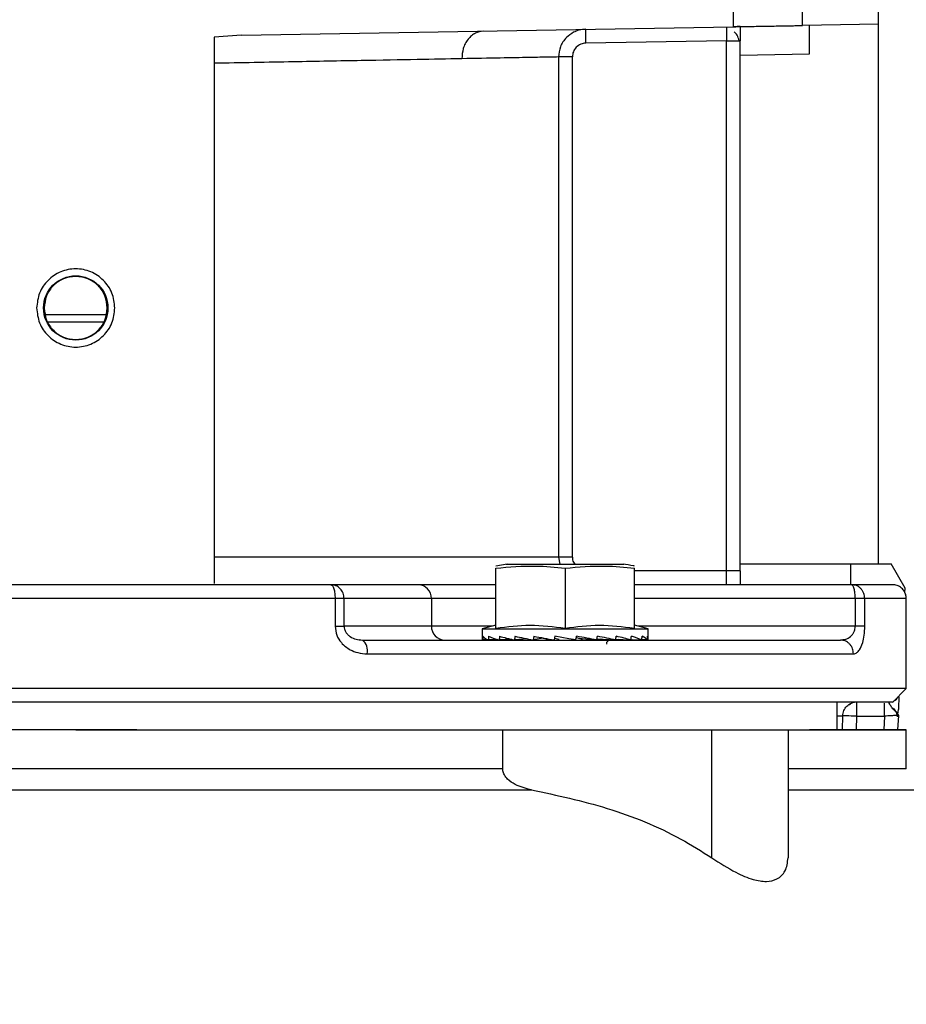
# Model space of a CAD drawing. Header units: inches. Extents: x 170 to 312, y 215 to 248.
# Tile 67 of 216: x 176.132 to 176.29, y 243.799 to 243.974. Entities that reach past the tile are written whole.
import ezdxf

# ---------------------------------------------------------------- set-up
doc = ezdxf.new("R2010")
doc.units = ezdxf.units.IN
doc.header["$LTSCALE"] = 0.25
doc.header["$MEASUREMENT"] = 0
doc.layers.add('ANNOTATIONS', color=1, linetype='Continuous')
doc.layers.add('STANDARD MOTOR LH', color=7, linetype='Continuous')
doc.styles.add('ARIAL', font='arial.ttf', dxfattribs={"height": 0.09375})
doc.dimstyles.new('STANDARD$0', dxfattribs={"dimtxt": 0.09375, "dimasz": 0.09375, "dimexe": 0.03125, "dimexo": 0.046875, "dimgap": 0.09, "dimtad": 0, "dimtih": 1, "dimtoh": 1, "dimdec": 4, "dimzin": 0, "dimdsep": 46, "dimtxsty": 'ARIAL', "dimcen": 0.09, "dimadec": 0, "dimazin": 0, "dimtfac": 1, "dimtdec": 4, "dimtofl": 0, "dimtmove": 0, "dimatfit": 1, "dimfxl": 1, "dimtolj": 1, "dimtzin": 0, "dimarcsym": 0})

# ---------------------------------------------------------------- blocks, each defined once
blk = doc.blocks.new('*D23')
at = {"layer": 'ANNOTATIONS', "color": 0, "lineweight": -2, "transparency": 16777216}
for p, q in [((175.7312287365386, 244.6669539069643), (175.7312287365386, 245.2745744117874)), ((176.9319160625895, 243.2737009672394), (176.9319160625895, 245.2745744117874)), ((175.8249787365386, 245.2433244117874), (176.1504763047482, 245.2433244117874)), ((176.8381660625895, 245.2433244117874), (176.5126684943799, 245.2433244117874))]:
    blk.add_line(p, q, dxfattribs=at)
at = {"layer": 'ANNOTATIONS', "color": 0, "transparency": 16777216}
for points in [[(175.8249787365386, 245.2589494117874), (175.8249787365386, 245.2276994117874), (175.7312287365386, 245.2433244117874)], [(176.8381660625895, 245.2589494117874), (176.8381660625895, 245.2276994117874), (176.9319160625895, 245.2433244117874)]]:
    blk.add_solid(points, dxfattribs=at)
at = {"layer": 'defpoints', "color": 0, "transparency": 16777216}
for p in [(175.7312287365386, 245.2433244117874), (175.7312287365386, 244.6200789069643), (176.9319160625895, 243.2268259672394)]:
    blk.add_point(p, dxfattribs=at)
at = {"layer": 'ANNOTATIONS', "color": 0, "transparency": 16777216, "insert": (176.331572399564, 245.2433244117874), "char_height": 0.09375, "attachment_point": 5, "style": 'ARIAL'}
blk.add_mtext('\\A1;20"', dxfattribs=at)
blk = doc.blocks.new('*D24')
at = {"layer": 'ANNOTATIONS', "color": 0, "lineweight": -2, "transparency": 16777216}
for p, q in [((175.869416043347, 244.2716909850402), (175.869416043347, 244.8408606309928)), ((176.9319160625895, 243.2737009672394), (176.9319160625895, 244.8408606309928)), ((175.963166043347, 244.8096106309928), (176.1155560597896, 244.8096106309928)), ((176.8381660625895, 244.8096106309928), (176.685776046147, 244.8096106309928))]:
    blk.add_line(p, q, dxfattribs=at)
at = {"layer": 'ANNOTATIONS', "color": 0, "transparency": 16777216}
for points in [[(175.963166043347, 244.8252356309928), (175.963166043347, 244.7939856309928), (175.869416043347, 244.8096106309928)], [(176.8381660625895, 244.8252356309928), (176.8381660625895, 244.7939856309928), (176.9319160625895, 244.8096106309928)]]:
    blk.add_solid(points, dxfattribs=at)
at = {"layer": 'defpoints', "color": 0, "transparency": 16777216}
for p in [(176.9319160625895, 244.8096106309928), (175.869416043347, 244.2248159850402), (176.9319160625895, 243.2268259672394)]:
    blk.add_point(p, dxfattribs=at)
at = {"layer": 'ANNOTATIONS', "color": 0, "transparency": 16777216, "insert": (176.4006660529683, 244.8096106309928), "char_height": 0.09375, "attachment_point": 5, "style": 'ARIAL'}
blk.add_mtext('\\A1;17 3/8"', dxfattribs=at)

msp = doc.modelspace()

# ---------------------------------------------------------------- linework, layer by layer
at = {"layer": 'STANDARD MOTOR LH'}
for p, q in [((176.2847644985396, 243.8772939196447), (176.2847644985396, 244.3891048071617)), ((176.2712309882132, 243.9730526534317), (176.2712309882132, 243.9794096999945)), ((176.2589278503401, 243.977691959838), (176.2589278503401, 243.9728379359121)), ((176.1714895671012, 243.9713114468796), (176.2589278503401, 243.9728379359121)), ((176.2847644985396, 243.9732884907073), (176.2712309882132, 243.9730526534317)), ((176.1714895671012, 243.9713114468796), (176.1666542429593, 243.9710081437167)), ((176.1666542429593, 243.9710081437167), (176.1666542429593, 243.8738291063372)), ((176.2576975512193, 243.9703551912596), (176.2327485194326, 243.9699198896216)), ((176.2576975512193, 243.9703551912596), (176.2601581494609, 243.9703551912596)), ((176.2576975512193, 243.8736026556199), (176.2576975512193, 243.9703551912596)), ((176.2601581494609, 243.8760631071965), (176.2601581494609, 243.9703551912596)), ((176.2278704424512, 243.967459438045), (176.2278704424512, 243.8785241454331)), ((176.230322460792, 243.967459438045), (176.2278704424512, 243.967459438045)), ((176.230322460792, 243.8785241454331), (176.230322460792, 243.967459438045)), ((176.2601581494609, 243.9678085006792), (176.2724613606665, 243.9680232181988)), ((176.1475044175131, 243.9215849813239), (176.1365832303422, 243.9215849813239)), ((176.230322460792, 243.8785241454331), (176.1666542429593, 243.8785241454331)), ((176.2278704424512, 243.8785241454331), (176.2281191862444, 243.8772334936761)), ((176.2167403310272, 243.8658781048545), (176.2167403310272, 243.8765512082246)), ((176.2187317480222, 243.8772557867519), (176.2167409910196, 243.8769202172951)), ((176.2185858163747, 243.8772334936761), (176.2395011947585, 243.8772334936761)), ((176.2290434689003, 243.8765512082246), (176.2290434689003, 243.8658781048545)), ((176.2413466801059, 243.8658781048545), (176.2413466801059, 243.8765512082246)), ((176.2601581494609, 243.8760631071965), (176.2413466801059, 243.8760631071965)), ((176.2601581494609, 243.8772939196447), (176.2869789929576, 243.8772939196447)), ((176.2798431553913, 243.8736026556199), (176.2798431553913, 243.8772939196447)), ((176.2894604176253, 243.8729954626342), (176.2869789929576, 243.8772939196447)), ((176.2028988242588, 243.8736026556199), (176.1873768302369, 243.8736026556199)), ((176.279967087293, 243.8736026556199), (176.2413466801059, 243.8736026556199)), ((176.2894190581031, 243.872205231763), (176.2894604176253, 243.8729954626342)), ((176.1881450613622, 243.8711422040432), (176.0959507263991, 243.8711422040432)), ((176.1881450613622, 243.8711422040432), (176.1881450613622, 243.86622071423)), ((176.1897536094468, 243.86622071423), (176.1897536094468, 243.8711422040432)), ((176.2167403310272, 243.8711422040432), (176.1897536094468, 243.8711422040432)), ((176.2052756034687, 243.8711422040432), (176.2052756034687, 243.86622071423)), ((176.2806039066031, 243.8711422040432), (176.2413466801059, 243.8711422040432)), ((176.2806039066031, 243.8711422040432), (176.2806039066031, 243.86622071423)), ((176.2823047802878, 243.86622071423), (176.2823047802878, 243.8711422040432)), ((176.2896856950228, 243.8711422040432), (176.2823047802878, 243.8711422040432)), ((176.2896856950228, 243.8551480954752), (176.2896856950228, 243.8711422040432)), ((176.2161163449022, 243.86622071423), (176.1897536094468, 243.86622071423)), ((176.2167403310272, 243.8663879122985), (176.2142797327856, 243.8657285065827)), ((176.2142797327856, 243.8657285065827), (176.2142797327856, 243.8641063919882)), ((176.2142797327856, 243.8657285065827), (176.2438072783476, 243.8657285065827)), ((176.2438072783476, 243.8657285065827), (176.2413466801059, 243.8663879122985)), ((176.2823047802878, 243.86622071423), (176.2419705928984, 243.86622071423)), ((176.2438072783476, 243.8641063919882), (176.2438072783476, 243.8657285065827)), ((176.1933510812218, 243.8635889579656), (176.1924446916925, 243.8637960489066)), ((176.2153019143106, 243.8638148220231), (176.2144010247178, 243.8637743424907)), ((176.2153052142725, 243.8638130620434), (176.2144110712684, 243.8637743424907)), ((176.2170275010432, 243.8638564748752), (176.2153888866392, 243.8637743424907)), ((176.2154182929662, 243.8637743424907), (176.2170541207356, 243.8638482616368)), ((176.219444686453, 243.8639051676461), (176.2173071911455, 243.8637743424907)), ((176.2173540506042, 243.8637743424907), (176.2195324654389, 243.8638846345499)), ((176.2223311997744, 243.8639720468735), (176.2200254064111, 243.8637743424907)), ((176.2200864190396, 243.8637743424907), (176.2210464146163, 243.8638341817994)), ((176.2251419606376, 243.8640641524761), (176.223358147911, 243.8637743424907)), ((176.2251544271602, 243.8641187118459), (176.2251419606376, 243.8640641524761)), ((176.2251419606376, 243.8640641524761), (176.2259567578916, 243.8639210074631)), ((176.2272325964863, 243.8644243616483), (176.2270783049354, 243.8637743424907)), ((176.22714716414, 243.8640641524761), (176.2279906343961, 243.8639210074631)), ((176.2321302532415, 243.8639210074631), (176.231015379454, 243.8641239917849)), ((176.2313997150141, 243.8640641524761), (176.2346578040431, 243.8637743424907)), ((176.2313997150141, 243.8640641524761), (176.2321302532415, 243.8639210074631)), ((176.234703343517, 243.8639802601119), (176.2380005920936, 243.8637743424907)), ((176.2354427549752, 243.8639210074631), (176.2353734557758, 243.8639386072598)), ((176.2353961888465, 243.8639368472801), (176.2354427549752, 243.8639210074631)), ((176.2380616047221, 243.8637743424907), (176.2380015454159, 243.8637796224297)), ((176.2380266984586, 243.8639116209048), (176.240732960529, 243.8637743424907)), ((176.2407797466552, 243.8637743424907), (176.2407333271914, 243.8637772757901)), ((176.2407457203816, 243.8638617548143), (176.242668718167, 243.8637743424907)), ((176.2426981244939, 243.8637743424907), (176.2426687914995, 243.8637755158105)), ((176.2436758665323, 243.8637743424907), (176.2426727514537, 243.8638183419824)), ((176.2436859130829, 243.8637743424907), (176.2436759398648, 243.8637749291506)), ((176.2779896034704, 243.8637602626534), (176.2784555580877, 243.8638353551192)), ((176.2783735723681, 243.8638218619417), (176.2779896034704, 243.8637602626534)), ((176.2788377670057, 243.8635871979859), (176.2779896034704, 243.8637602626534)), ((176.19386514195, 243.8612998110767), (176.2802937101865, 243.8612998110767)), ((176.2896856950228, 243.8551480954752), (175.9944100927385, 243.8551480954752)), ((176.2872127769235, 243.8526753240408), (176.2896856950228, 243.8551480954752)), ((176.2773819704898, 243.8477655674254), (176.2773819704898, 243.8526864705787)), ((176.2798274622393, 243.8524658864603), (176.2798006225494, 243.8524664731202)), ((176.2808475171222, 243.8526876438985), (176.2808475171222, 243.850226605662)), ((176.2881294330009, 243.8501122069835), (176.2883275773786, 243.8513799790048)), ((176.2783435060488, 243.8477655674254), (176.2783872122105, 243.8502694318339)), ((176.2808475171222, 243.850226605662), (176.2808045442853, 243.8477655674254)), ((176.2808475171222, 243.850226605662), (176.2858034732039, 243.850226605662)), ((176.2858034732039, 243.850226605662), (176.2856744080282, 243.8477655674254)), ((176.2882738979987, 243.8503556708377), (176.2880957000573, 243.8503456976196)), ((176.2882738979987, 243.8503556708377), (176.2881382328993, 243.8477655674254)), ((176.2882051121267, 243.8505375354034), (176.2882738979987, 243.8503556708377)), ((176.15293718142, 243.8477655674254), (176.0154185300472, 243.8477661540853)), ((176.153425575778, 243.8477649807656), (176.2892459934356, 243.8477649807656)), ((176.2179555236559, 243.8408459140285), (176.2179555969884, 243.8477649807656)), ((176.2364256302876, 243.8477661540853), (176.2576968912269, 243.8477661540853)), ((176.2551425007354, 243.8250184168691), (176.2551426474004, 243.8477649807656)), ((176.2686760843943, 243.8477649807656), (176.2686759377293, 243.8250184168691)), ((176.2896851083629, 243.8408465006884), (176.2896851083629, 243.8477655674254)), ((176.2686760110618, 243.837110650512), (176.2923784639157, 243.837110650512))]:
    msp.add_line(p, q, dxfattribs=at)
at = {"layer": 'STANDARD MOTOR LH', "flags": 128}
for points in [[(176.2327485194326, 243.9699198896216), (176.2327401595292, 243.9703997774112), (176.2327320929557, 243.9708614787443), (176.2327246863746, 243.9712868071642), (176.2327181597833, 243.9716593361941), (176.2327128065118, 243.9719655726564), (176.2327088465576, 243.9721926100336), (176.2327064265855, 243.9723328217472), (176.2327056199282, 243.9723803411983)], [(176.2309324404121, 243.8637743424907), (176.229700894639, 243.8639908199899), (176.2284647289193, 243.8642078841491), (176.2272325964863, 243.8644243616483)], [(176.2788241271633, 243.8635930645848), (176.2784391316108, 243.8637127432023), (176.2779896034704, 243.8637602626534)], [(176.2808475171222, 243.850226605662), (176.2803674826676, 243.8502354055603), (176.2799059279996, 243.8502430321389), (176.2794805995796, 243.8502506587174), (176.2791077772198, 243.8502571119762), (176.2788018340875, 243.8502623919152), (176.2785745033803, 243.8502664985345), (176.2784345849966, 243.850268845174), (176.2783872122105, 243.8502694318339)], [(176.1420473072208, 243.8477655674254), (176.153425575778, 243.8477649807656)], [(176.15293718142, 243.8477655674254), (176.1637565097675, 243.8477649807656)], [(176.2892459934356, 243.8477649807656), (176.2896851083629, 243.8477655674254), (176.2724606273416, 243.8477655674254)], [(176.2746469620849, 243.8477649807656), (176.2763952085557, 243.8477655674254)], [(176.2179555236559, 243.8408459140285), (176.153425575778, 243.8408459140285), (176.1420472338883, 243.8408465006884), (176.0661389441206, 243.8408465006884)], [(176.2896851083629, 243.8408465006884), (176.2892459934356, 243.8408459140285), (176.2686760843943, 243.8408459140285)], [(176.0610250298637, 243.8371112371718), (176.1136952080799, 243.8371112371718), (176.1249704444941, 243.837110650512), (176.2230695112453, 243.837110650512)]]:
    msp.add_lwpolyline(points, dxfattribs=at)
at = {"layer": 'STANDARD MOTOR LH'}
msp.add_circle((176.1420479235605, 243.9228153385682), 0.005720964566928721, dxfattribs=at)
for centre, radius, start, end in [((176.2028565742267, 243.8711836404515), 0.002419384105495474, 359.0186562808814, 88.9993851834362), ((176.207694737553, 243.8661793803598), 0.002419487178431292, 179.0211266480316, 268.9986815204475), ((176.1914648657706, 243.8618391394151), 0.002460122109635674, 347.3362897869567, 51.34357018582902), ((176.2865281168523, 243.8546558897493), 0.001968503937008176, 298.2291229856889, 331.770877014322), ((176.2808474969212, 243.850226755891), 0.002460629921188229, 90, 124.7409862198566)]:
    msp.add_arc(centre, radius, start, end, dxfattribs=at)
for centre, major_axis, ratio, start_param, end_param in [((176.2290434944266, 243.8641062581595), (0.01476377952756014, 0), 0.1757871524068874, 3.141592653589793, 3.269887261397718), ((176.2290434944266, 243.8720581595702), (0.004031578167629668, 0.06222774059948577), 0.2282368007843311, 1.708549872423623, 1.719086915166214), ((176.2290434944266, 243.8641062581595), (0.01476331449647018, -0.0006915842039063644), 0.1694362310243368, 3.288361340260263, 3.539623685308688), ((176.2290434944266, 243.8720581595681), (0.007699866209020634, 0.06221501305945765), 0.2024732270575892, 1.718817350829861, 1.729354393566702), ((176.2290434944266, 243.8641062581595), (0.01476241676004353, -0.001328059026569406), 0.151041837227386, 3.555810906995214, 3.807073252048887), ((176.2290434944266, 243.8720581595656), (0.01072885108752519, 0.0622099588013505), 0.1630291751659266, 1.721872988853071, 1.732410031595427), ((176.2290434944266, 243.8641062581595), (0.01476201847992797, -0.001863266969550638), 0.1223802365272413, 3.819468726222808, 4.070731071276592), ((176.2290434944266, 243.8720581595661), (0.01295703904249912, 0.06221708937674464), 0.1137473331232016, 1.717448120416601, 1.727985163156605), ((176.2290434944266, 243.8641062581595), (0.01476249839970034, -0.002264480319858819), 0.08588791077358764, 4.078996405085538, 4.33025875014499), ((176.2290434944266, 243.8720581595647), (0.01431068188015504, 0.06222894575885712), 0.05832561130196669, 1.70717629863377, 1.717713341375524), ((176.2290434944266, 243.8641062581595), (0.01476336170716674, -0.002511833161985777), 0.04421959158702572, 4.335145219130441, 4.586407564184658), ((176.2290434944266, 243.8720581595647), (0.01431068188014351, 0.06222894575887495), 0.05832561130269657, 4.592296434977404, 4.602833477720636), ((176.2290434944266, 243.8641062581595), (0.01476336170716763, -0.002511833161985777), 0.04421959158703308, 1.188225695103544, 1.439488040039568), ((176.2290434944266, 243.8720581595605), (0.0129570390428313, 0.06221708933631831), 0.1137473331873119, 4.602568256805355, 4.613105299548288), ((176.2290434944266, 243.8641062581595), (0.01476249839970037, -0.002264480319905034), 0.08588791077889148, 0.9320768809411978, 1.183339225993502), ((176.2290434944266, 243.8720581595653), (0.01072885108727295, 0.0622099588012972), 0.163029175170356, 4.606993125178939, 4.617530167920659), ((176.2290434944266, 243.8641062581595), (0.01476201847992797, 0.001863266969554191), 0.1223802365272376, 5.354046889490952, 5.40473773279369), ((176.2290434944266, 243.8641062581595), (0.01476201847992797, -0.001863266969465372), 0.1223802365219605, 0.6725492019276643, 0.9238115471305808), ((176.2290434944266, 243.8720581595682), (0.007699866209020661, 0.06221501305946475), 0.2024732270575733, 4.60393748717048, 4.614474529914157), ((176.2290434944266, 243.8641062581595), (0.01476241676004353, 0.001328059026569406), 0.1510418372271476, 5.617704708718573, 5.64960366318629), ((176.2290434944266, 243.8641062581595), (0.01476241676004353, -0.001328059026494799), 0.15104183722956, 0.40889138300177, 0.6601537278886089), ((176.2290434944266, 243.8720581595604), (0.004031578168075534, 0.06222774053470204), 0.228236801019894, 4.593670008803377, 4.604207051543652), ((176.2290434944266, 243.8641062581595), (0.01476331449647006, -0.0006915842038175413), 0.1694362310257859, 0.1414418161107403, 0.3927041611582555), ((176.2290434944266, 243.8720581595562), (0, 0.06223454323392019), 0.2372280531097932, 4.578884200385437, 4.589421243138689), ((176.2290434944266, 243.8641062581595), (0.01476377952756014, 0), 0.175787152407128, 6.154890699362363, 6.406153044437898)]:
    msp.add_ellipse(centre, major_axis=major_axis, ratio=ratio, start_param=start_param, end_param=end_param, dxfattribs=at)
for points, knots in [([(176.2327056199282, 243.9723803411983), (176.2323049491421, 243.9723450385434), (176.2315583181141, 243.9722792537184), (176.2303655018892, 243.9718044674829), (176.2293753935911, 243.9710837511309), (176.2286383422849, 243.9701549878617), (176.2280356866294, 243.9690207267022), (176.2279358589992, 243.9680775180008), (176.2278704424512, 243.967459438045)], [0, 0, 0, 0, 0.1576049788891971, 0.2936894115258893, 0.5004798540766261, 0.6313506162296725, 0.7584258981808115, 0.9999999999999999, 0.9999999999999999, 0.9999999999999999, 0.9999999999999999]), ([(176.2577371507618, 243.972631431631), (176.2577371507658, 243.972631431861), (176.2577371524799, 243.9726315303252), (176.2577326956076, 243.972375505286), (176.2577268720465, 243.9720285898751), (176.2577171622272, 243.9715059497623), (176.2577071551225, 243.9709143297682), (176.2577008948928, 243.970549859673), (176.2576975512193, 243.9703551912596)], [0, 0, 0, 0, 0.0004048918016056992, 0.1733247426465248, 0.3512048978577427, 0.6239300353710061, 0.7991359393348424, 1, 1, 1, 1]), ([(176.2589278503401, 243.9728379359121), (176.2590120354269, 243.9728392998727), (176.25914027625, 243.9728413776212), (176.2599126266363, 243.9728552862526), (176.2608581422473, 243.9728708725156), (176.2621281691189, 243.9728944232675), (176.2636458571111, 243.9729201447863), (176.265079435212, 243.97294559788), (176.2665130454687, 243.972969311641), (176.2680307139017, 243.9729968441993), (176.2693007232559, 243.973018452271), (176.2702461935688, 243.9730357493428), (176.2710186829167, 243.9730480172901), (176.2711468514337, 243.9730508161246), (176.2712309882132, 243.9730526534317)], [0, 0, 0, 0, 0.1212505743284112, 0.1847034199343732, 0.2498993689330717, 0.3548312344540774, 0.4224409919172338, 0.4999992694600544, 0.5775608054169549, 0.6451710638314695, 0.7500993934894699, 0.8152956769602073, 0.8787500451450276, 1, 1, 1, 1]), ([(176.2601581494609, 243.9728590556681), (176.2601278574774, 243.9728585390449), (176.2600647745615, 243.9728574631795), (176.2596646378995, 243.9728505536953), (176.2591742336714, 243.9728421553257), (176.2589278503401, 243.9728379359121)], [0, 0, 0, 0, 0.3149139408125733, 0.6558068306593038, 1, 1, 1, 1]), ([(176.2601581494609, 243.9728590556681), (176.2601581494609, 243.9724648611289), (176.2601581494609, 243.9716762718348), (176.2601581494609, 243.9707956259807), (176.2601581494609, 243.9703551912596)], [0, 0, 0, 0, 0.4998730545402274, 1, 1, 1, 1]), ([(176.2724613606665, 243.9680232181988), (176.2724612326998, 243.9684290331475), (176.2724609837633, 243.9692184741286), (176.2724595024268, 243.9703102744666), (176.2724588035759, 243.9712311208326), (176.2724585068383, 243.9721634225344), (176.2724600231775, 243.9729200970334), (176.2724609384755, 243.9730252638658), (176.2724613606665, 243.9730737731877)], [0, 0, 0, 0, 0.1548071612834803, 0.3011498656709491, 0.4389768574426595, 0.5684717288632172, 0.8009529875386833, 0.9999999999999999, 0.9999999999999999, 0.9999999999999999, 0.9999999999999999]), ([(176.2145082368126, 243.9720623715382), (176.2140200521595, 243.9719891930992), (176.2132692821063, 243.9718766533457), (176.2123740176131, 243.9712574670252), (176.2117594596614, 243.9706225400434), (176.2112672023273, 243.9698377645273), (176.2107934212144, 243.9687004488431), (176.2107202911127, 243.9677561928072), (176.2106727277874, 243.9671420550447)], [0, 0, 0, 0, 0.2395950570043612, 0.3684687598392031, 0.4999530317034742, 0.6314915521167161, 0.7603245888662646, 1, 1, 1, 1]), ([(176.2599864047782, 243.9703551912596), (176.2598841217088, 243.9707102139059), (176.2596952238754, 243.9713658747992), (176.2592800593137, 243.9717424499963), (176.2590896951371, 243.9719151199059)], [0, 0, 0, 0, 0.5414729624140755, 1, 1, 1, 1]), ([(176.2327485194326, 243.9699198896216), (176.2324295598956, 243.9698781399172), (176.2317918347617, 243.9697946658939), (176.2309913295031, 243.969224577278), (176.2304316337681, 243.9684169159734), (176.2303588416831, 243.9677785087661), (176.230322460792, 243.967459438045)], [0, 0, 0, 0, 0.2502223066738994, 0.5002924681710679, 0.7502502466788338, 1, 1, 1, 1]), ([(176.2106727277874, 243.9671420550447), (176.2081162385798, 243.9670945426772), (176.2027826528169, 243.9669954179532), (176.192697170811, 243.966808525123), (176.180656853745, 243.9665873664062), (176.1714309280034, 243.9664174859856), (176.1666542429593, 243.9663295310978)], [0, 0, 0, 0, 0.2213453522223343, 0.4617912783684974, 0.7213446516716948, 1, 1, 1, 1]), ([(176.2278704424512, 243.967459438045), (176.2273862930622, 243.9674503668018), (176.2264089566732, 243.9674320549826), (176.2228260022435, 243.9673659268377), (176.2177727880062, 243.967272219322), (176.2130534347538, 243.9671857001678), (176.2106727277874, 243.9671420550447)], [0, 0, 0, 0, 0.2431986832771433, 0.4909371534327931, 0.7432000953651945, 1, 1, 1, 1]), ([(176.1489992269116, 243.9228152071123), (176.1488947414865, 243.9237251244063), (176.1486857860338, 243.9255448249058), (176.147078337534, 243.9278588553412), (176.1447804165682, 243.9294044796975), (176.1420478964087, 243.929947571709), (176.1393153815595, 243.9294044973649), (176.1370175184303, 243.9278588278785), (176.1354100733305, 243.9255448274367), (176.1352011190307, 243.92372512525), (176.1350966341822, 243.9228152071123)], [0, 0, 0, 0, 0.1250148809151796, 0.2500113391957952, 0.375003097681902, 0.5000014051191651, 0.6249997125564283, 0.7499886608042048, 0.8749851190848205, 1, 1, 1, 1]), ([(176.1420478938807, 243.9284277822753), (176.1413116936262, 243.92834291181), (176.1398410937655, 243.9281733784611), (176.1379875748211, 243.926876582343), (176.1366906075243, 243.9250224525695), (176.1365214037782, 243.9235514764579), (176.1364367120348, 243.9228152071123)], [0, 0, 0, 0, 0.2502803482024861, 0.4999485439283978, 0.7497086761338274, 1, 1, 1, 1]), ([(176.1476591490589, 243.9228152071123), (176.1475745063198, 243.9235517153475), (176.1474054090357, 243.925023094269), (176.1461074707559, 243.9268769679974), (176.1442542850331, 243.9281739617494), (176.1427838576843, 243.928343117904), (176.1420478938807, 243.9284277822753)], [0, 0, 0, 0, 0.2503533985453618, 0.5001501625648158, 0.7498200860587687, 1, 1, 1, 1]), ([(176.1350966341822, 243.9228152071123), (176.1352011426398, 243.9219054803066), (176.1354101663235, 243.9200859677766), (176.1370176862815, 243.9177722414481), (176.1393151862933, 243.9162257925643), (176.1420478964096, 243.9156829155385), (176.1447806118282, 243.9162258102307), (176.147078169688, 243.9177722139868), (176.1486856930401, 243.9200859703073), (176.1488947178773, 243.9219054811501), (176.1489992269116, 243.9228152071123)], [0, 0, 0, 0, 0.1249912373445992, 0.249990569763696, 0.3749974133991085, 0.4999985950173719, 0.6249997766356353, 0.7500094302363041, 0.875008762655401, 1, 1, 1, 1]), ([(176.1364367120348, 243.9228152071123), (176.1365213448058, 243.9220784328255), (176.1366905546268, 243.9206053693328), (176.1379884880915, 243.9187511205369), (176.1398422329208, 243.9174548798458), (176.1413126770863, 243.9172859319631), (176.1420478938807, 243.9172014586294)], [0, 0, 0, 0, 0.2503530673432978, 0.5005413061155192, 0.750272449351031, 1, 1, 1, 1]), ([(176.1420478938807, 243.9172014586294), (176.1427835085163, 243.9172857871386), (176.1442546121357, 243.9174544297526), (176.1461073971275, 243.9187522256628), (176.1474056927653, 243.9206056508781), (176.1475746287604, 243.922078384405), (176.1476591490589, 243.9228152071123)], [0, 0, 0, 0, 0.2498303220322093, 0.4996179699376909, 0.7496540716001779, 1, 1, 1, 1]), ([(176.1370716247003, 243.9203547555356), (176.1375967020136, 243.9203547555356), (176.1391887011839, 243.9203547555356), (176.1426214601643, 243.9203547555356), (176.1453781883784, 243.9203547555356), (176.147024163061, 243.9203547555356)], [0, 0, 0, 0, 0.1654817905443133, 0.5017296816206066, 1, 1, 1, 1]), ([(176.230322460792, 243.8785241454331), (176.2303448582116, 243.8781931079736), (176.2303770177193, 243.8777177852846), (176.230658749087, 243.8773462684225), (176.2307442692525, 243.8772334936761)], [0, 0, 0, 0, 0.696447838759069, 1, 1, 1, 1]), ([(176.2167403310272, 243.8765512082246), (176.2191139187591, 243.8767559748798), (176.2232170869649, 243.8771099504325), (176.2273157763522, 243.8767168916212), (176.2290434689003, 243.8765512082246)], [0, 0, 0, 0, 0.5784768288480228, 1, 1, 1, 1]), ([(176.2290434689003, 243.8765512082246), (176.2314171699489, 243.8767559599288), (176.2355208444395, 243.8771099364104), (176.2396190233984, 243.8767168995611), (176.2413466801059, 243.8765512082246)], [0, 0, 0, 0, 0.5784330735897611, 1, 1, 1, 1]), ([(176.2413460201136, 243.8769213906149), (176.2412766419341, 243.8769349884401), (176.2406162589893, 243.8770644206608), (176.2399507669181, 243.8771654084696), (176.2393551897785, 243.8772557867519)], [0, 0, 0, 0, 0.1050574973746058, 1, 1, 1, 1]), ([(176.2601581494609, 243.8760631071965), (176.2601581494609, 243.875631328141), (176.2601581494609, 243.8747677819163), (176.2601581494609, 243.8739910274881), (176.2601581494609, 243.8736026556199)], [0, 0, 0, 0, 0.5000068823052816, 1, 1, 1, 1]), ([(176.1873768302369, 243.8736026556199), (176.1824626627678, 243.8736026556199), (176.1726311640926, 243.8736026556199), (176.1574084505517, 243.8736026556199), (176.1420475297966, 243.8736026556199), (176.1266867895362, 243.8736026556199), (176.111464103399, 243.8736026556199), (176.1016330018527, 243.8736026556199), (176.0967190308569, 243.8736026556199)], [0, 0, 0, 0, 0.1666354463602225, 0.3333781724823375, 0.5000002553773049, 0.6666342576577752, 0.833370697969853, 0.9999999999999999, 0.9999999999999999, 0.9999999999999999, 0.9999999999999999]), ([(176.1873768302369, 243.8736026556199), (176.1874734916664, 243.8735700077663), (176.1876222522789, 243.873519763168), (176.1878009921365, 243.8732119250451), (176.187924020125, 243.8728956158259), (176.1880233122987, 243.8725003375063), (176.1881190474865, 243.8719280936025), (176.1881348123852, 243.8714518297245), (176.1881450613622, 243.8711422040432)], [0, 0, 0, 0, 0.2393625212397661, 0.3683756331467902, 0.5000491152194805, 0.6316010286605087, 0.7604987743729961, 1, 1, 1, 1]), ([(176.1897536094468, 243.8711422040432), (176.1897178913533, 243.8714645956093), (176.1896464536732, 243.8721093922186), (176.1890967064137, 243.8729231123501), (176.1883113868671, 243.8734917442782), (176.1876883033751, 243.8735656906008), (176.1873768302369, 243.8736026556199)], [0, 0, 0, 0, 0.2500015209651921, 0.5000134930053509, 0.750061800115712, 1, 1, 1, 1]), ([(176.2167403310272, 243.8736026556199), (176.2163264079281, 243.8736026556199), (176.2137159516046, 243.8736026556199), (176.209748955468, 243.8736026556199), (176.2052422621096, 243.8736026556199), (176.2036799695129, 243.8736026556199), (176.2028988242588, 243.8736026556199)], [0, 0, 0, 0, 0.05910041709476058, 0.3727239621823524, 0.6863624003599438, 1, 1, 1, 1]), ([(176.2806039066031, 243.8711422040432), (176.2805943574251, 243.8714646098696), (176.2805752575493, 243.8721094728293), (176.2804280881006, 243.8729229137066), (176.2802174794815, 243.8734918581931), (176.2800505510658, 243.8735657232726), (176.279967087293, 243.8736026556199)], [0, 0, 0, 0, 0.2500079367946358, 0.5000556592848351, 0.7500291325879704, 1, 1, 1, 1]), ([(176.2823047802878, 243.8711422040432), (176.2822735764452, 243.8714517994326), (176.2822255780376, 243.8719280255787), (176.2819339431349, 243.8725006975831), (176.2816323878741, 243.8728951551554), (176.2812576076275, 243.8732120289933), (176.2807136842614, 243.8735198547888), (176.2802611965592, 243.8735700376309), (176.279967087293, 243.8736026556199)], [0, 0, 0, 0, 0.2394574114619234, 0.3683384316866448, 0.5000348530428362, 0.6316077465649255, 0.7605513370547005, 1, 1, 1, 1]), ([(176.2872250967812, 243.8736026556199), (176.2870628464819, 243.8736026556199), (176.2867382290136, 243.8736026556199), (176.2843008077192, 243.8736026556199), (176.2814113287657, 243.8736026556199), (176.279967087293, 243.8736026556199)], [0, 0, 0, 0, 0.3332499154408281, 0.6667398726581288, 1, 1, 1, 1]), ([(176.2896812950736, 243.870994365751), (176.2896760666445, 243.8712277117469), (176.2896651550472, 243.871714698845), (176.2893724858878, 243.8724212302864), (176.288844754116, 243.8730573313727), (176.2880953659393, 243.8735153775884), (176.287507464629, 243.873574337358), (176.2872250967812, 243.8736026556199)], [0, 0, 0, 0, 0.1741697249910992, 0.3634877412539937, 0.5604695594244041, 0.7888943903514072, 1, 1, 1, 1]), ([(176.1897536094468, 243.8711422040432), (176.1896868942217, 243.8711422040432), (176.189553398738, 243.8711422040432), (176.1891805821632, 243.8711422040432), (176.1887114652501, 243.8711422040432), (176.1883338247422, 243.8711422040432), (176.1881450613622, 243.8711422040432)], [0, 0, 0, 0, 0.2498603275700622, 0.4999642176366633, 0.7500574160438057, 1, 1, 1, 1]), ([(176.2823047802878, 243.8711422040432), (176.2822274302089, 243.8711422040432), (176.28207277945, 243.8711422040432), (176.2816729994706, 243.8711422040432), (176.2811821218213, 243.8711422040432), (176.2807966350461, 243.8711422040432), (176.2806039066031, 243.8711422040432)], [0, 0, 0, 0, 0.250098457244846, 0.5000371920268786, 0.7500379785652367, 1, 1, 1, 1]), ([(176.1881450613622, 243.86622071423), (176.188207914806, 243.8656727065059), (176.18833143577, 243.8645957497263), (176.1893079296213, 243.8630857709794), (176.1906476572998, 243.8620531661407), (176.1922586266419, 243.8614152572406), (176.1932961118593, 243.8613407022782), (176.19386514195, 243.8612998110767)], [0, 0, 0, 0, 0.1895703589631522, 0.3725478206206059, 0.6161148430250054, 0.7894502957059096, 1, 1, 1, 1]), ([(176.1881450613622, 243.86622071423), (176.1883338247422, 243.86622071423), (176.1887114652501, 243.86622071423), (176.1891805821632, 243.86622071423), (176.189553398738, 243.86622071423), (176.1896868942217, 243.86622071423), (176.1897536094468, 243.86622071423)], [0, 0, 0, 0, 0.2499425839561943, 0.5000357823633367, 0.7501396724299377, 1, 1, 1, 1]), ([(176.1897536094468, 243.86622071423), (176.1897695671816, 243.8660382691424), (176.1898029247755, 243.8656568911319), (176.1900493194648, 243.8651505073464), (176.1904022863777, 243.8647101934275), (176.1910010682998, 243.8642301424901), (176.1918898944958, 243.8638395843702), (176.1926256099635, 243.8637870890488), (176.1930015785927, 243.8637602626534)], [0, 0, 0, 0, 0.1030411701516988, 0.2153943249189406, 0.327788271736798, 0.4579650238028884, 0.7230068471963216, 1, 1, 1, 1]), ([(176.2167403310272, 243.8658781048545), (176.2187710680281, 243.8661313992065), (176.2228717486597, 243.8666428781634), (176.2269731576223, 243.8661346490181), (176.2290434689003, 243.8658781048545)], [0, 0, 0, 0, 0.4952194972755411, 1, 1, 1, 1]), ([(176.2290434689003, 243.8658781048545), (176.2310743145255, 243.8661313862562), (176.2351755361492, 243.8666428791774), (176.2392764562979, 243.8661346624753), (176.2413466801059, 243.8658781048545)], [0, 0, 0, 0, 0.4951806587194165, 1, 1, 1, 1]), ([(176.2784555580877, 243.8638353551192), (176.2786111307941, 243.8638520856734), (176.2790654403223, 243.8639009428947), (176.2796280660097, 243.8642332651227), (176.2800999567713, 243.8647094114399), (176.2803759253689, 243.8651509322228), (176.2805655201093, 243.8656568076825), (176.2805914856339, 243.8660382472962), (176.2806039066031, 243.86622071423)], [0, 0, 0, 0, 0.1603370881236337, 0.4682226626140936, 0.619428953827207, 0.7498422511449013, 0.8803335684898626, 1, 1, 1, 1]), ([(176.2802937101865, 243.8612998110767), (176.2805046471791, 243.8613406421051), (176.2808891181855, 243.8614150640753), (176.2814604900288, 243.8620534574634), (176.2819191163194, 243.8630856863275), (176.2822437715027, 243.8645957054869), (176.28228420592, 243.8656727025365), (176.2823047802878, 243.86622071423)], [0, 0, 0, 0, 0.2106010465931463, 0.3838586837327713, 0.6274525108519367, 0.8104355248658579, 1, 1, 1, 1]), ([(176.1930015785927, 243.8637602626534), (176.1977805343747, 243.8637602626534), (176.2073384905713, 243.8637602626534), (176.220777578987, 243.8637602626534), (176.2333628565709, 243.8637602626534), (176.2448968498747, 243.8637602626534), (176.2552716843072, 243.8637602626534), (176.2643287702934, 243.8637602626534), (176.2721056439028, 243.8637602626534), (176.2760283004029, 243.8637602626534), (176.2779896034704, 243.8637602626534)], [0, 0, 0, 0, 0.1249983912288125, 0.2499979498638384, 0.3750022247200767, 0.500004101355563, 0.6250056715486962, 0.7500039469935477, 0.8750035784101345, 1, 1, 1, 1]), ([(176.2364430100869, 243.8629987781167), (176.236434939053, 243.8630445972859), (176.2364179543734, 243.8631410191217), (176.2364371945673, 243.8632946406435), (176.2364966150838, 243.8634485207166), (176.2365998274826, 243.8635859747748), (176.2367368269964, 243.863688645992), (176.2368883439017, 243.8637498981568), (176.2369919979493, 243.8637569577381), (176.2370405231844, 243.8637602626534)], [0, 0, 0, 0, 0.1251107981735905, 0.2632830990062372, 0.4117610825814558, 0.5663493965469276, 0.7207137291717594, 0.8692532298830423, 1, 1, 1, 1]), ([(176.2802937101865, 243.8612998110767), (176.2802629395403, 243.8616092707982), (176.28021561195, 243.8620852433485), (176.2799283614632, 243.8626587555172), (176.2796303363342, 243.8630505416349), (176.2792636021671, 243.8633757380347), (176.2789787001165, 243.8635172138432), (176.2788377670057, 243.8635871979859)], [0, 0, 0, 0, 0.3148929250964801, 0.4843292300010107, 0.657340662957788, 0.8304959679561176, 1, 1, 1, 1]), ([(176.2883258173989, 243.8513453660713), (176.2883318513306, 243.8514599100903), (176.2883661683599, 243.8521113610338), (176.2884127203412, 243.8530022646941), (176.2884373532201, 243.8534728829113), (176.2884459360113, 243.8536368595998)], [0, 0, 0, 0, 0.1220420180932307, 0.6940946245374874, 1, 1, 1, 1]), ([(176.1420478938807, 243.8526876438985), (176.1357133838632, 243.8526876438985), (176.1230444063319, 243.8526876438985), (176.104365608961, 243.8526876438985), (176.0863324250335, 243.8526876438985), (176.0692516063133, 243.8526876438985), (176.0534166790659, 243.8526876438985), (176.0390991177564, 243.8526876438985), (176.026541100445, 243.8526876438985), (176.0159632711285, 243.8526876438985), (176.0075301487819, 243.8526876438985), (176.0014463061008, 243.8526876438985), (175.9975899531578, 243.8526876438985), (175.9971104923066, 243.8526876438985), (175.9968707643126, 243.8526876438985)], [0, 0, 0, 0, 0.08333352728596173, 0.1666664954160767, 0.2500005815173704, 0.3333331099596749, 0.416667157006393, 0.5000023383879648, 0.5833339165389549, 0.6666662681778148, 0.7500006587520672, 0.8333341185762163, 0.9166679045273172, 1, 1, 1, 1]), ([(176.2872250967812, 243.8526876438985), (176.2869854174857, 243.8526876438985), (176.2865060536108, 243.8526876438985), (176.2826494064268, 243.8526876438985), (176.2765657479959, 243.8526876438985), (176.2681325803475, 243.8526876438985), (176.2575547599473, 243.8526876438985), (176.2449967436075, 243.8526876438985), (176.2306791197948, 243.8526876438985), (176.2148442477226, 243.8526876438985), (176.1977634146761, 243.8526876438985), (176.1797302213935, 243.8526876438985), (176.1610514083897, 243.8526876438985), (176.1483824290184, 243.8526876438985), (176.1420478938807, 243.8526876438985)], [0, 0, 0, 0, 0.08333205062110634, 0.1666659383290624, 0.2499992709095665, 0.333333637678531, 0.4166659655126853, 0.4999975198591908, 0.5833329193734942, 0.6666666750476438, 0.7499991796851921, 0.8333335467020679, 0.9166661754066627, 1, 1, 1, 1]), ([(176.2783872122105, 243.8502694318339), (176.2784298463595, 243.850585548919), (176.2785151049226, 243.8512177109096), (176.2790403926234, 243.8520004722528), (176.2795492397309, 243.8522856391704), (176.2797797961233, 243.8524148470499)], [0, 0, 0, 0, 0.3535998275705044, 0.7071189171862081, 1, 1, 1, 1]), ([(176.285803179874, 243.850226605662), (176.285803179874, 243.8505508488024), (176.285803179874, 243.851199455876), (176.285803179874, 243.8519852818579), (176.285803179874, 243.8524429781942), (176.285803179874, 243.8525050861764), (176.285803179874, 243.8525075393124)], [0, 0, 0, 0, 0.328839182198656, 0.6578008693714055, 0.9864838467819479, 1, 1, 1, 1]), ([(176.2869703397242, 243.8520035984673), (176.286927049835, 243.8520595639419), (176.2867673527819, 243.8522660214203), (176.286678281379, 243.8525252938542), (176.2866223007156, 243.8525777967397), (176.2866033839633, 243.8525955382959)], [0, 0, 0, 0, 0.1975722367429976, 0.72884695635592, 1, 1, 1, 1]), ([(176.2881677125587, 243.8505598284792), (176.2881411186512, 243.8506294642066), (176.2880570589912, 243.8508495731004), (176.2874224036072, 243.8513096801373), (176.2871102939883, 243.8517887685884), (176.2869703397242, 243.8520035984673)], [0, 0, 0, 0, 0.2033536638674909, 0.6427727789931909, 0.9999999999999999, 0.9999999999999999, 0.9999999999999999, 0.9999999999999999]), ([(176.2880873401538, 243.8503251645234), (176.2879431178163, 243.8508144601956), (176.2877985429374, 243.8513049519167), (176.2874174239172, 243.8516255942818), (176.2874164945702, 243.8516263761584)], [0, 0, 0, 0, 0.9975615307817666, 1, 1, 1, 1]), ([(176.2773819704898, 243.8502805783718), (176.2776246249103, 243.8502794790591), (176.2782621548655, 243.8502765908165), (176.278339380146, 243.8502721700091), (176.2783872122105, 243.8502694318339)], [0, 0, 0, 0, 0.3806165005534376, 1, 1, 1, 1]), ([(176.2880957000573, 243.8503456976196), (176.288025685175, 243.8503420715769), (176.2878837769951, 243.8503347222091), (176.2874949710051, 243.8503149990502), (176.2869881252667, 243.8502871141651), (176.2863786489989, 243.8502561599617), (176.2860037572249, 243.8502368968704), (176.2858034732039, 243.850226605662)], [0, 0, 0, 0, 0.167488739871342, 0.3394710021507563, 0.6164081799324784, 0.7950680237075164, 1, 1, 1, 1]), ([(176.2230695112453, 243.837110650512), (176.2220630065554, 243.8373582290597), (176.2205245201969, 243.8377366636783), (176.2189382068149, 243.8388222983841), (176.2182367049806, 243.8396985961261), (176.2179817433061, 243.8403549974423), (176.2179618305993, 243.8407278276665), (176.2179555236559, 243.8408459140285)], [0, 0, 0, 0, 0.4552347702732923, 0.6958462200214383, 0.8349869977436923, 0.9477355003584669, 1, 1, 1, 1]), ([(176.2230695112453, 243.837110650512), (176.227587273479, 243.8361417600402), (176.2367236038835, 243.8341823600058), (176.2474772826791, 243.82981616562), (176.2533115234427, 243.8261644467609), (176.2551425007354, 243.8250184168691)], [0, 0, 0, 0, 0.401624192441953, 0.8122099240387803, 1, 1, 1, 1]), ([(176.2551425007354, 243.8250184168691), (176.2565593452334, 243.8241043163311), (176.2589953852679, 243.8225326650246), (176.2623487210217, 243.8211026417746), (176.2648965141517, 243.8206923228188), (176.2669343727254, 243.8211916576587), (176.2683979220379, 243.8226734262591), (176.2685784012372, 243.824195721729), (176.2686759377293, 243.8250184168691)], [0, 0, 0, 0, 0.2175789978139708, 0.3740926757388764, 0.5058421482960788, 0.6376972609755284, 0.8042004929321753, 1, 1, 1, 1])]:
    msp.add_open_spline(points, degree=3, knots=knots, dxfattribs=at)

# ---------------------------------------------------------------- dimensions: what is measured, and where the dimension line sits
at = {"layer": 'ANNOTATIONS'}
for base, p1, p2, text, picture, middle in [((175.7312287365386, 245.2433244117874), (176.9319160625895, 243.2268259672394), (175.7312287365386, 244.6200789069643), '20"', '*D23', (176.331572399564, 245.2433244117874)), ((176.9319160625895, 244.8096106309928), (175.869416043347, 244.2248159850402), (176.9319160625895, 243.2268259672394), '17 3/8"', '*D24', (176.4006660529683, 244.8096106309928))]:
    dim = msp.add_linear_dim(base=base, p1=p1, p2=p2, text=text, dimstyle='STANDARD$0', dxfattribs=at)
    dim.commit()
    dim.dimension.update_dxf_attribs({"geometry": picture, "text_midpoint": middle, "dimtype": 160})

doc.saveas('drawing.dxf')
